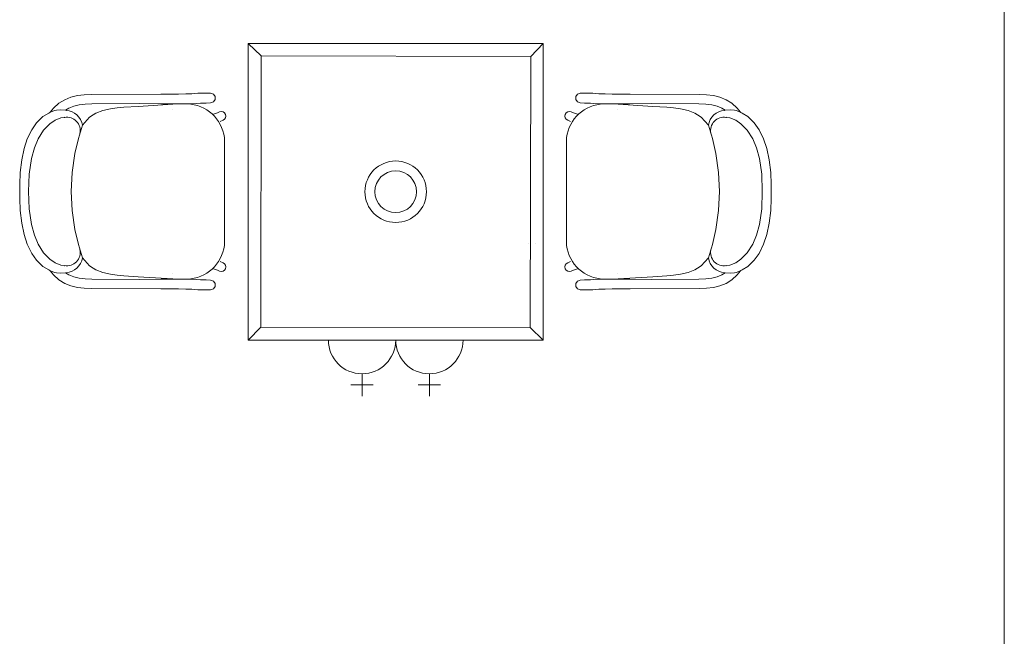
# Model space of a CAD drawing. Header units: millimetres. Extents: x -1131 to 37929, y -9154 to 9180.
# Tile 9 of 85: x 8878 to 11404, y -7419 to -5837. Entities that reach past the tile are written whole.
import ezdxf

# ---------------------------------------------------------------- set-up
doc = ezdxf.new("R2010")
doc.units = ezdxf.units.MM
doc.layers.add('GREYSCALE', color=9, linetype='Continuous', lineweight=0, true_color=0x808080)

# ---------------------------------------------------------------- blocks, each defined once
blk = doc.blocks.new('FLOOR PLAN')
at = {"layer": 'GREYSCALE', "ltscale": 0.25}
blk.add_line((11785.4, 6245.4), (11785.4, 304.8), dxfattribs=at)
at = {"layer": 'GREYSCALE'}
for p, q in [((9845.4, 3256), (9878.9, 3223.9)), ((10602.4, 3256), (10570.3, 3222.6)), ((9374.6, 3111.5), (9359.8, 3102.2)), ((9390.5, 3117.9), (9374.6, 3111.5)), ((9407.3, 3122), (9390.5, 3117.9)), ((9425, 3124.2), (9407.3, 3122)), ((9443.7, 3125.2), (9425, 3124.2)), ((9621.3, 3126), (9443.7, 3125.2)), ((9666.8, 3126.1), (9621.3, 3126)), ((9685.3, 3126.2), (9666.8, 3126.1)), ((9695.8, 3126.2), (9685.3, 3126.2)), ((9701.1, 3126.6), (9695.8, 3126.2)), ((9716.5, 3127.9), (9701.1, 3126.6)), ((9729, 3128.2), (9716.5, 3127.9)), ((9748.6, 3128.2), (9729, 3128.2)), ((9748.8, 3128.2), (9748.6, 3128.2)), ((9749, 3128.2), (9748.8, 3128.2)), ((9756.2, 3125.8), (9749, 3128.2)), ((9760.6, 3119.7), (9756.2, 3125.8)), ((9756.2, 3106.1), (9760.6, 3112.2)), ((9760.6, 3112.2), (9760.6, 3119.7)), ((10685.8, 3119.7), (10690.2, 3125.8)), ((10685.8, 3112.2), (10685.8, 3119.7)), ((10690.2, 3106.1), (10685.8, 3112.2)), ((10690.2, 3125.8), (10697.4, 3128.2)), ((10697.4, 3128.2), (10697.6, 3128.2)), ((10697.6, 3128.2), (10697.8, 3128.2)), ((10697.8, 3128.2), (10717.4, 3128.2)), ((10717.4, 3128.2), (10729.9, 3127.9)), ((10729.9, 3127.9), (10745.3, 3126.6)), ((10745.3, 3126.6), (10750.6, 3126.2)), ((10750.6, 3126.2), (10761.1, 3126.2)), ((10761.1, 3126.2), (10779.6, 3126.1)), ((10779.6, 3126.1), (10825.1, 3126)), ((10825.1, 3126), (11002.7, 3125.2)), ((11002.7, 3125.2), (11021.4, 3124.2)), ((11021.4, 3124.2), (11039.1, 3122)), ((11039.1, 3122), (11055.9, 3117.9)), ((11055.9, 3117.9), (11071.8, 3111.5)), ((11071.8, 3111.5), (11086.6, 3102.2)), ((9346.1, 3089.8), (9337.7, 3079.1)), ((9337.7, 3079.1), (9349.1, 3083.7)), ((9359.8, 3102.2), (9346.1, 3089.8)), ((9349.1, 3083.7), (9353.5, 3084.3)), ((9353.5, 3084.3), (9364.6, 3085.4)), ((9376.9, 3084.4), (9364.6, 3085.4)), ((9376.9, 3084.4), (9385.6, 3089.8)), ((9378.5, 3084.2), (9376.9, 3084.4)), ((9385.6, 3089.8), (9397.9, 3094.7)), ((9387.2, 3085.8), (9387.1, 3085.8)), ((9397.9, 3094.7), (9411.7, 3098)), ((9411.7, 3098), (9427.2, 3100)), ((9427.2, 3100), (9444.5, 3100.9)), ((9444.5, 3100.9), (9566.6, 3101.4)), ((9472.1, 3083.5), (9454.9, 3076.7)), ((9472.1, 3083.5), (9492.1, 3088.3)), ((9492.1, 3088.3), (9509.4, 3090.6)), ((9509.4, 3090.6), (9526.7, 3092.1)), ((9526.7, 3092.1), (9562.9, 3094.4)), ((9562.9, 3094.4), (9651.8, 3100.1)), ((9621.4, 3100.5), (9566.6, 3101.4)), ((9666.9, 3100.6), (9621.4, 3100.5)), ((9651.8, 3100.1), (9669.8, 3100.6)), ((9652.5, 3086), (9652.5, 3086)), ((9685.4, 3100.6), (9666.9, 3100.6)), ((9669.8, 3100.6), (9670.2, 3100.6)), ((9670.2, 3100.6), (9673.1, 3100.5)), ((9695.9, 3100.7), (9685.4, 3100.6)), ((9700.7, 3100.8), (9695.9, 3100.7)), ((9714.1, 3101.5), (9700.7, 3100.8)), ((9722.7, 3102.2), (9714.1, 3101.5)), ((9734.9, 3102.4), (9722.7, 3102.2)), ((9737.9, 3102.4), (9734.9, 3102.4)), ((9749, 3103.8), (9737.9, 3102.4)), ((9749, 3103.8), (9756.2, 3106.1)), ((10697.4, 3103.8), (10690.2, 3106.1)), ((10697.4, 3103.8), (10708.5, 3102.4)), ((10708.5, 3102.4), (10711.5, 3102.4)), ((10711.5, 3102.4), (10723.7, 3102.2)), ((10723.7, 3102.2), (10732.3, 3101.5)), ((10732.3, 3101.5), (10745.7, 3100.8)), ((10745.7, 3100.8), (10750.5, 3100.7)), ((10750.5, 3100.7), (10761, 3100.6)), ((10761, 3100.6), (10779.5, 3100.6)), ((10776.2, 3100.6), (10773.3, 3100.5)), ((10776.7, 3100.6), (10776.2, 3100.6)), ((10794.6, 3100.1), (10776.7, 3100.6)), ((10779.5, 3100.6), (10825, 3100.5)), ((10793.9, 3086), (10794, 3086)), ((10883.5, 3094.4), (10794.6, 3100.1)), ((10825, 3100.5), (10879.8, 3101.4)), ((11001.9, 3100.9), (10879.8, 3101.4)), ((10919.7, 3092.1), (10883.5, 3094.4)), ((10937, 3090.6), (10919.7, 3092.1)), ((10954.3, 3088.3), (10937, 3090.6)), ((10974.3, 3083.5), (10954.3, 3088.3)), ((10974.3, 3083.5), (10991.5, 3076.7)), ((11019.2, 3100), (11001.9, 3100.9)), ((11034.7, 3098), (11019.2, 3100)), ((11048.5, 3094.7), (11034.7, 3098)), ((11060.8, 3089.8), (11048.5, 3094.7)), ((11059.2, 3085.8), (11059.3, 3085.8)), ((11069.5, 3084.4), (11060.8, 3089.8)), ((11067.9, 3084.2), (11069.5, 3084.4)), ((11069.5, 3084.4), (11081.8, 3085.4)), ((11092.9, 3084.3), (11081.8, 3085.4)), ((11086.6, 3102.2), (11100.3, 3089.8)), ((11097.4, 3083.7), (11092.9, 3084.3)), ((11108.7, 3079.1), (11097.4, 3083.7)), ((11100.3, 3089.8), (11108.7, 3079.1)), ((9304.2, 3053.8), (9318.7, 3068.3)), ((9318.7, 3068.3), (9333.7, 3076.9)), ((9333.7, 3076.9), (9336.8, 3078.7)), ((9350, 3058.8), (9336.7, 3050)), ((9336.8, 3078.7), (9337.7, 3079.1)), ((9364.8, 3064.9), (9350, 3058.8)), ((9374.5, 3066.2), (9364.8, 3064.9)), ((9375.3, 3066.3), (9374.5, 3066.2)), ((9438.7, 3066.3), (9420.3, 3045.8)), ((9448, 3072.4), (9438.7, 3066.3)), ((9454.9, 3076.7), (9448, 3072.4)), ((9756.3, 3074.3), (9766.4, 3077.5)), ((9766.4, 3077.5), (9772, 3080.1)), ((9772, 3080.1), (9772.2, 3080.2)), ((9772.2, 3080.2), (9776.6, 3081.1)), ((9780.9, 3058.7), (9773.9, 3055.3)), ((9776.6, 3081.1), (9781, 3080.2)), ((9781, 3058.8), (9780.9, 3058.7)), ((9781, 3080.2), (9784.8, 3077.7)), ((9784.8, 3061.3), (9781, 3058.8)), ((9784.8, 3077.7), (9787.3, 3073.9)), ((9787.3, 3065), (9784.8, 3061.3)), ((9787.3, 3073.9), (9788.2, 3069.5)), ((9788.2, 3069.5), (9787.3, 3065)), ((10659.1, 3073.9), (10658.2, 3069.5)), ((10658.2, 3069.5), (10659.1, 3065)), ((10661.6, 3077.7), (10659.1, 3073.9)), ((10659.1, 3065), (10661.6, 3061.3)), ((10665.4, 3080.2), (10661.6, 3077.7)), ((10661.6, 3061.3), (10665.4, 3058.8)), ((10669.8, 3081.1), (10665.4, 3080.2)), ((10665.4, 3058.8), (10665.5, 3058.7)), ((10665.5, 3058.7), (10672.6, 3055.3)), ((10674.2, 3080.2), (10669.8, 3081.1)), ((10674.4, 3080.1), (10674.2, 3080.2)), ((10680.1, 3077.5), (10674.4, 3080.1)), ((10690.1, 3074.3), (10680.1, 3077.5)), ((10991.5, 3076.7), (10998.4, 3072.4)), ((10998.4, 3072.4), (11007.7, 3066.3)), ((11007.7, 3066.3), (11026.1, 3045.8)), ((11071.1, 3066.3), (11071.9, 3066.2)), ((11071.9, 3066.2), (11081.6, 3064.9)), ((11081.6, 3064.9), (11096.4, 3058.8)), ((11096.4, 3058.8), (11109.8, 3050)), ((11109.6, 3078.7), (11108.7, 3079.1)), ((11112.7, 3076.9), (11109.6, 3078.7)), ((11127.7, 3068.3), (11112.7, 3076.9)), ((11142.2, 3053.8), (11127.7, 3068.3)), ((9290, 3034.6), (9278.7, 3011)), ((9290, 3034.6), (9302.6, 3052.4)), ((9302.6, 3052.4), (9304.2, 3053.8)), ((9320.5, 3033.5), (9306.6, 3011.3)), ((9336.7, 3050), (9320.5, 3033.5)), ((9420.3, 3045.8), (9409.9, 3012.1)), ((11026.1, 3045.8), (11036.5, 3012.1)), ((11109.8, 3050), (11125.9, 3033.5)), ((11125.9, 3033.5), (11139.8, 3011.3)), ((11143.8, 3052.4), (11142.2, 3053.8)), ((11156.4, 3034.6), (11143.8, 3052.4)), ((11156.4, 3034.6), (11167.7, 3011)), ((9278.7, 3011), (9270.6, 2986.4)), ((9306.6, 3011.3), (9296.8, 2988)), ((9409.9, 3012.1), (9400.8, 2973.2)), ((9784.3, 3014.3), (9784.3, 2737.5)), ((10662.1, 3014.3), (10662.1, 2737.5)), ((11036.5, 3012.1), (11045.6, 2973.2)), ((11139.8, 3011.3), (11149.6, 2988)), ((11167.7, 3011), (11175.8, 2986.4)), ((9270.6, 2986.4), (9264.3, 2957)), ((9296.8, 2988), (9289.5, 2960.3)), ((11149.6, 2988), (11157, 2960.3)), ((11175.8, 2986.4), (11182.2, 2957)), ((9264.3, 2957), (9260.4, 2924.7)), ((9289.5, 2960.3), (9283.2, 2920.6)), ((9400.8, 2973.2), (9393.9, 2924.7)), ((11045.6, 2973.2), (11052.5, 2924.7)), ((11157, 2960.3), (11163.2, 2920.6)), ((11182.2, 2957), (11186, 2924.7)), ((9260.4, 2924.7), (9259.2, 2893.9)), ((9283.2, 2920.6), (9282, 2875.9)), ((9393.9, 2924.7), (9391.5, 2876)), ((11052.5, 2924.7), (11054.9, 2876)), ((11163.2, 2920.6), (11164.4, 2875.9)), ((11186, 2924.7), (11187.2, 2893.9)), ((9259.2, 2893.9), (9259.4, 2875.9)), ((11187.2, 2893.9), (11187, 2875.9)), ((9259.2, 2858), (9259.4, 2875.9)), ((9260.4, 2827.1), (9259.2, 2858)), ((9282, 2875.9), (9283.2, 2831.3)), ((9391.5, 2876), (9391.5, 2875.9)), ((9391.5, 2876), (9391.5, 2875.9)), ((9391.5, 2875.9), (9393.9, 2827.2)), ((11054.9, 2875.9), (11052.5, 2827.2)), ((11054.9, 2876), (11054.9, 2875.9)), ((11054.9, 2876), (11054.9, 2875.9)), ((11164.4, 2875.9), (11163.2, 2831.3)), ((11186, 2827.1), (11187.2, 2858)), ((11187.2, 2858), (11187, 2875.9)), ((9283.2, 2831.3), (9289.5, 2791.5)), ((11163.2, 2831.3), (11157, 2791.5)), ((9264.3, 2794.9), (9260.4, 2827.1)), ((9393.9, 2827.2), (9400.8, 2778.7)), ((11052.5, 2827.2), (11045.6, 2778.7)), ((11182.2, 2794.9), (11186, 2827.1)), ((9270.6, 2765.4), (9264.3, 2794.9)), ((9289.5, 2791.5), (9296.8, 2763.8)), ((11157, 2791.5), (11149.6, 2763.8)), ((11175.8, 2765.4), (11182.2, 2794.9)), ((9278.7, 2740.9), (9270.6, 2765.4)), ((9296.8, 2763.8), (9306.6, 2740.5)), ((9400.8, 2778.7), (9409.9, 2739.7)), ((11045.6, 2778.7), (11036.5, 2739.7)), ((11149.6, 2763.8), (11139.8, 2740.5)), ((11167.7, 2740.9), (11175.8, 2765.4)), ((9290, 2717.2), (9278.7, 2740.9)), ((9306.6, 2740.5), (9320.5, 2718.3)), ((9409.9, 2739.7), (9420.3, 2706.1)), ((10564.4, 2742.5), (10564.7, 2742.5)), ((10582.2, 2742.9), (10582.6, 2742.9)), ((11036.5, 2739.7), (11026.1, 2706.1)), ((11139.8, 2740.5), (11125.9, 2718.3)), ((11156.4, 2717.2), (11167.7, 2740.9)), ((9290, 2717.2), (9302.6, 2699.5)), ((9336.7, 2701.9), (9320.5, 2718.3)), ((9438.7, 2685.5), (9420.3, 2706.1)), ((11007.7, 2685.5), (11026.1, 2706.1)), ((11109.8, 2701.9), (11125.9, 2718.3)), ((11156.4, 2717.2), (11143.8, 2699.5)), ((9302.6, 2699.5), (9304.2, 2698.1)), ((9304.2, 2698.1), (9318.7, 2683.5)), ((9318.7, 2683.5), (9333.7, 2675)), ((9350, 2693.1), (9336.7, 2701.9)), ((9364.8, 2687), (9350, 2693.1)), ((9374.5, 2685.6), (9364.8, 2687)), ((9375.3, 2685.5), (9374.5, 2685.6)), ((9448, 2679.5), (9438.7, 2685.5)), ((9454.9, 2675.1), (9448, 2679.5)), ((9780.9, 2693.1), (9773.9, 2696.6)), ((9781, 2693.1), (9780.9, 2693.1)), ((9784.8, 2690.6), (9781, 2693.1)), ((9787.3, 2686.8), (9784.8, 2690.6)), ((9784.8, 2674.2), (9787.3, 2677.9)), ((9788.2, 2682.4), (9787.3, 2686.8)), ((9787.3, 2677.9), (9788.2, 2682.4)), ((10658.2, 2682.4), (10659.1, 2686.8)), ((10659.1, 2677.9), (10658.2, 2682.4)), ((10659.1, 2686.8), (10661.6, 2690.6)), ((10661.6, 2674.2), (10659.1, 2677.9)), ((10661.6, 2690.6), (10665.4, 2693.1)), ((10665.4, 2693.1), (10665.5, 2693.1)), ((10665.5, 2693.1), (10672.6, 2696.6)), ((10991.5, 2675.1), (10998.4, 2679.5)), ((10998.4, 2679.5), (11007.7, 2685.5)), ((11071.1, 2685.5), (11071.9, 2685.6)), ((11071.9, 2685.6), (11081.6, 2687)), ((11081.6, 2687), (11096.4, 2693.1)), ((11096.4, 2693.1), (11109.8, 2701.9)), ((11127.7, 2683.5), (11112.7, 2675)), ((11142.2, 2698.1), (11127.7, 2683.5)), ((11143.8, 2699.5), (11142.2, 2698.1)), ((9333.7, 2675), (9336.8, 2673.1)), ((9336.8, 2673.1), (9337.7, 2672.8)), ((9337.7, 2672.8), (9349.1, 2668.2)), ((9346.1, 2662), (9337.7, 2672.8)), ((9359.8, 2649.6), (9346.1, 2662)), ((9349.1, 2668.2), (9353.5, 2667.6)), ((9353.5, 2667.6), (9364.6, 2666.5)), ((9376.9, 2667.5), (9364.6, 2666.5)), ((9378.5, 2667.6), (9376.9, 2667.5)), ((9376.9, 2667.5), (9385.6, 2662.1)), ((9385.6, 2662.1), (9397.9, 2657.1)), ((9387.2, 2666.1), (9387.1, 2666.1)), ((9397.9, 2657.1), (9411.7, 2653.8)), ((9411.7, 2653.8), (9427.2, 2651.9)), ((9472.1, 2668.3), (9454.9, 2675.1)), ((9472.1, 2668.3), (9492.1, 2663.5)), ((9492.1, 2663.5), (9509.4, 2661.2)), ((9509.4, 2661.2), (9526.7, 2659.8)), ((9526.7, 2659.8), (9562.9, 2657.4)), ((9562.9, 2657.4), (9651.8, 2651.7)), ((9652.5, 2665.9), (9652.5, 2665.9)), ((9756.3, 2677.6), (9766.4, 2674.4)), ((9766.4, 2674.4), (9772, 2671.7)), ((9772, 2671.7), (9772.2, 2671.7)), ((9772.2, 2671.7), (9776.6, 2670.8)), ((9776.6, 2670.8), (9781, 2671.7)), ((9781, 2671.7), (9784.8, 2674.2)), ((10665.4, 2671.7), (10661.6, 2674.2)), ((10669.8, 2670.8), (10665.4, 2671.7)), ((10674.2, 2671.7), (10669.8, 2670.8)), ((10674.4, 2671.7), (10674.2, 2671.7)), ((10680.1, 2674.4), (10674.4, 2671.7)), ((10690.1, 2677.6), (10680.1, 2674.4)), ((10793.9, 2665.9), (10794, 2665.9)), ((10883.5, 2657.4), (10794.6, 2651.7)), ((10919.7, 2659.8), (10883.5, 2657.4)), ((10937, 2661.2), (10919.7, 2659.8)), ((10954.3, 2663.5), (10937, 2661.2)), ((10974.3, 2668.3), (10954.3, 2663.5)), ((10974.3, 2668.3), (10991.5, 2675.1)), ((11034.7, 2653.8), (11019.2, 2651.9)), ((11048.5, 2657.1), (11034.7, 2653.8)), ((11060.8, 2662.1), (11048.5, 2657.1)), ((11059.2, 2666.1), (11059.3, 2666.1)), ((11069.5, 2667.5), (11060.8, 2662.1)), ((11067.9, 2667.6), (11069.5, 2667.5)), ((11069.5, 2667.5), (11081.8, 2666.5)), ((11092.9, 2667.6), (11081.8, 2666.5)), ((11086.6, 2649.6), (11100.3, 2662)), ((11097.4, 2668.2), (11092.9, 2667.6)), ((11108.7, 2672.8), (11097.4, 2668.2)), ((11100.3, 2662), (11108.7, 2672.8)), ((11109.6, 2673.1), (11108.7, 2672.8)), ((11112.7, 2675), (11109.6, 2673.1)), ((9374.6, 2640.3), (9359.8, 2649.6)), ((9390.5, 2633.9), (9374.6, 2640.3)), ((9407.3, 2629.9), (9390.5, 2633.9)), ((9425, 2627.6), (9407.3, 2629.9)), ((9443.7, 2626.7), (9425, 2627.6)), ((9427.2, 2651.9), (9444.5, 2651)), ((9444.5, 2651), (9566.6, 2650.4)), ((9621.4, 2651.4), (9566.6, 2650.4)), ((9666.9, 2651.3), (9621.4, 2651.4)), ((9651.8, 2651.7), (9669.8, 2651.2)), ((9685.4, 2651.2), (9666.9, 2651.3)), ((9669.8, 2651.2), (9670.2, 2651.2)), ((9670.2, 2651.2), (9673.1, 2651.3)), ((9695.9, 2651.1), (9685.4, 2651.2)), ((9700.7, 2651.1), (9695.9, 2651.1)), ((9714.1, 2650.4), (9700.7, 2651.1)), ((9722.7, 2649.7), (9714.1, 2650.4)), ((9734.9, 2649.4), (9722.7, 2649.7)), ((9737.9, 2649.4), (9734.9, 2649.4)), ((9749, 2648.1), (9737.9, 2649.4)), ((9749, 2648.1), (9756.2, 2645.7)), ((9756.2, 2645.7), (9760.6, 2639.6)), ((9760.6, 2632.1), (9756.2, 2626)), ((9760.6, 2639.6), (9760.6, 2632.1)), ((10690.2, 2645.7), (10685.8, 2639.6)), ((10685.8, 2639.6), (10685.8, 2632.1)), ((10685.8, 2632.1), (10690.2, 2626)), ((10697.4, 2648.1), (10690.2, 2645.7)), ((10697.4, 2648.1), (10708.5, 2649.4)), ((10708.5, 2649.4), (10711.5, 2649.4)), ((10711.5, 2649.4), (10723.7, 2649.7)), ((10723.7, 2649.7), (10732.3, 2650.4)), ((10732.3, 2650.4), (10745.7, 2651.1)), ((10745.7, 2651.1), (10750.5, 2651.1)), ((10750.5, 2651.1), (10761, 2651.2)), ((10761, 2651.2), (10779.5, 2651.3)), ((10776.2, 2651.2), (10773.3, 2651.3)), ((10776.7, 2651.2), (10776.2, 2651.2)), ((10794.6, 2651.7), (10776.7, 2651.2)), ((10779.5, 2651.3), (10825, 2651.4)), ((10825, 2651.4), (10879.8, 2650.4)), ((11001.9, 2651), (10879.8, 2650.4)), ((11019.2, 2651.9), (11001.9, 2651)), ((11002.7, 2626.7), (11021.4, 2627.6)), ((11021.4, 2627.6), (11039.1, 2629.9)), ((11039.1, 2629.9), (11055.9, 2633.9)), ((11055.9, 2633.9), (11071.8, 2640.3)), ((11071.8, 2640.3), (11086.6, 2649.6)), ((9621.3, 2625.8), (9443.7, 2626.7)), ((9666.8, 2625.8), (9621.3, 2625.8)), ((9685.3, 2625.7), (9666.8, 2625.8)), ((9695.8, 2625.6), (9685.3, 2625.7)), ((9701.1, 2625.2), (9695.8, 2625.6)), ((9716.5, 2624), (9701.1, 2625.2)), ((9729, 2623.7), (9716.5, 2624)), ((9748.6, 2623.7), (9729, 2623.7)), ((9748.8, 2623.7), (9748.6, 2623.7)), ((9749, 2623.7), (9748.8, 2623.7)), ((9756.2, 2626), (9749, 2623.7)), ((10690.2, 2626), (10697.4, 2623.7)), ((10697.4, 2623.7), (10697.6, 2623.7)), ((10697.6, 2623.7), (10697.8, 2623.7)), ((10697.8, 2623.7), (10717.4, 2623.7)), ((10717.4, 2623.7), (10729.9, 2624)), ((10729.9, 2624), (10745.3, 2625.2)), ((10745.3, 2625.2), (10750.6, 2625.6)), ((10750.6, 2625.6), (10761.1, 2625.7)), ((10761.1, 2625.7), (10779.6, 2625.8)), ((10779.6, 2625.8), (10825.1, 2625.8)), ((10825.1, 2625.8), (11002.7, 2626.7)), ((9845.4, 2494.7), (9877.5, 2528.2)), ((10602.4, 2494.7), (10568.9, 2526.8)), ((10051.1, 2494.7), (10223.9, 2494.7)), ((10223.9, 2494.7), (10396.7, 2494.7)), ((10137.5, 2408.3), (10137.5, 2350.7)), ((10310.3, 2408.3), (10310.3, 2350.7)), ((10108.7, 2379.5), (10166.3, 2379.5)), ((10281.5, 2379.5), (10339.1, 2379.5))]:
    blk.add_line(p, q, dxfattribs=at)
at = {"layer": 'GREYSCALE', "ltscale": 3}
for p, q in [((9845.4, 2494.7), (9845.4, 3256)), ((9845.4, 3256), (10602.4, 3256)), ((10602.4, 3256), (10602.4, 2494.7)), ((9877.5, 2528.2), (9878.9, 3223.9)), ((9878.9, 3223.9), (10570.3, 3222.6)), ((10570.3, 3222.6), (10568.9, 2526.8)), ((10568.9, 2526.8), (9877.5, 2528.2)), ((10602.4, 2494.7), (9845.4, 2494.7))]:
    blk.add_line(p, q, dxfattribs=at)
at = {"layer": 'GREYSCALE'}
for radius in [78.9, 53.5]:
    blk.add_circle((10223.9, 2875.4), radius, dxfattribs=at)
for centre, radius, start, end in [((9375.2, 3038.7), 45.6, 8.8864, 85.879), ((9686.2, 3001.8), 98.9, 7.2909, 88.3551), ((10760.3, 3001.8), 98.9, 91.6449, 172.7091), ((11071.2, 3038.7), 45.6, 94.121, 171.1136), ((9380.1, 3032.1), 34.5, 348.2401, 99.3448), ((11066.3, 3032.1), 34.5, 80.6552, 191.7599), ((9686.2, 2750.1), 98.9, 271.6449, 352.7091), ((10760.3, 2750.1), 98.9, 187.2909, 268.3551), ((9380.1, 2719.7), 34.5, 260.6552, 11.7599), ((9375.2, 2713.1), 45.6, 274.121, 351.1136), ((11071.2, 2713.1), 45.6, 188.8864, 265.879), ((11066.3, 2719.7), 34.5, 168.2401, 279.3448), ((10137.5, 2494.7), 86.4, 180, 0), ((10310.3, 2494.7), 86.4, 180, 0)]:
    blk.add_arc(centre, radius, start, end, dxfattribs=at)

msp = doc.modelspace()

# ---------------------------------------------------------------- block references
at = {"layer": 'GREYSCALE'}
msp.add_blockref('FLOOR PLAN', (-381, -9153.5), dxfattribs=at)

doc.saveas('drawing.dxf')
